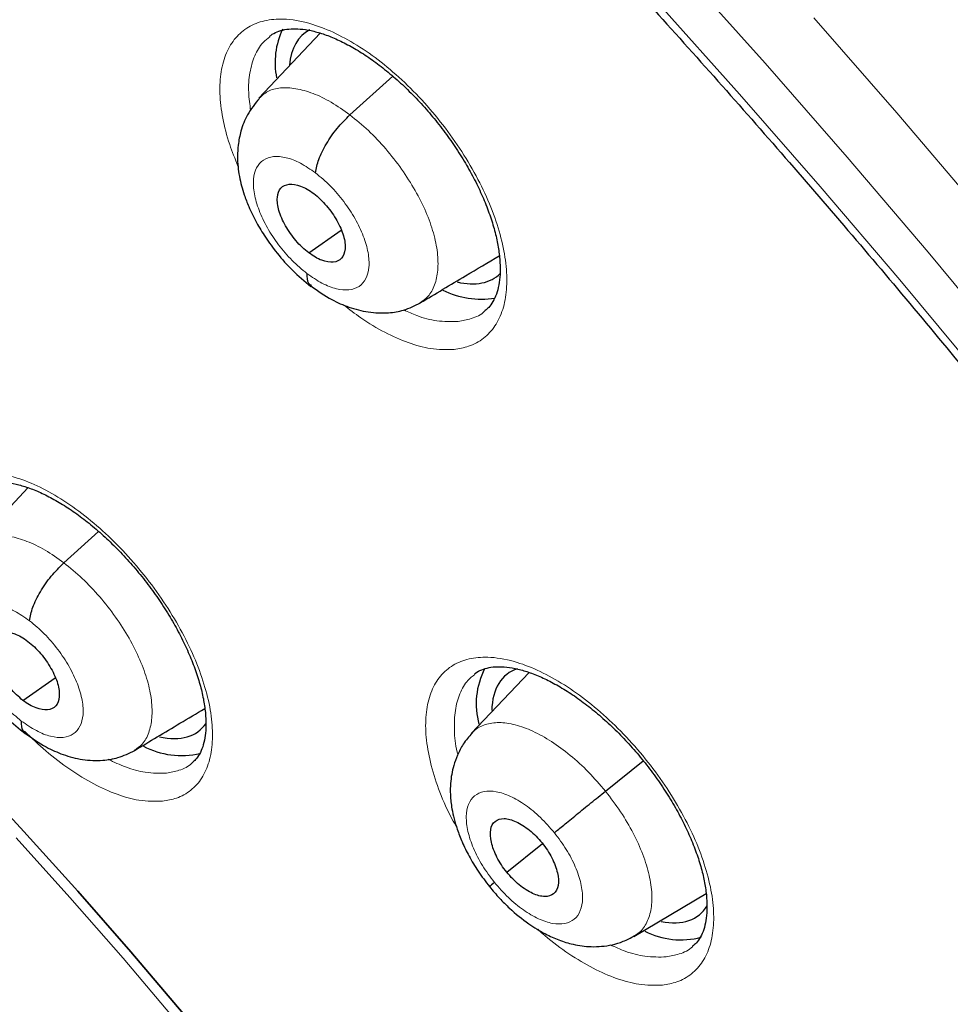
# Model space of a CAD drawing. Header units: millimetres. Extents: x 8 to 2385, y 12 to 2606.
# Tile 67 of 156: x 2195.41 to 2204.48, y 911.37 to 920.97. Entities that reach past the tile are written whole.
import ezdxf

# ---------------------------------------------------------------- set-up
doc = ezdxf.new("R2010")
doc.units = ezdxf.units.MM

msp = doc.modelspace()

# ---------------------------------------------------------------- linework, layer by layer
at = {"color": 7, "linetype": 'Continuous', "lineweight": 30}
for p, q in [((2198.3398, 920.8337), (2197.742, 920.2019)), ((2198.6292, 920.0381), (2199.0461, 920.4155)), ((2198.2275, 918.6947), (2198.5431, 918.9144)), ((2195.4931, 916.4065), (2194.9582, 915.8411)), ((2195.8429, 915.6752), (2196.1813, 915.9816)), ((2195.4449, 914.3348), (2195.7585, 914.5532)), ((2200.3739, 914.6073), (2199.8113, 914.0129)), ((2201.1181, 913.4502), (2201.4857, 913.7455)), ((2200.1566, 912.6612), (2200.5051, 912.94)), ((2201.3952, 912.0353), (2202.0977, 912.4552))]:
    msp.add_line(p, q, dxfattribs=at)
at = {"color": 252, "linetype": 'Continuous', "lineweight": 0, "flags": 128}
for points in [[(2205.0384, 917.7644), (2204.2603, 918.7006), (2203.4719, 919.6263), (2202.6737, 920.5411), (2201.8663, 921.4442)], [(2201.6282, 921.1299), (2202.4228, 920.2411), (2203.2083, 919.341), (2203.9841, 918.43), (2204.7498, 917.5087)], [(2203.1481, 920.9833), (2203.9543, 920.0594), (2204.7506, 919.1244)], [(2195.3785, 912.9973), (2195.9023, 912.4147), (2196.4192, 911.823), (2196.9286, 911.223), (2197.43, 910.6151), (2197.9229, 910), (2198.4069, 909.3782), (2198.8815, 908.7503), (2199.3462, 908.117), (2199.8006, 907.4788), (2200.2443, 906.8364), (2200.6768, 906.1903), (2201.0978, 905.5412), (2201.5068, 904.8897), (2201.9033, 904.2365), (2202.2872, 903.5821), (2202.6579, 902.9272), (2203.0151, 902.2724)]]:
    msp.add_lwpolyline(points, dxfattribs=at)
at = {"color": 7, "linetype": 'Continuous', "lineweight": 30, "flags": 128}
for points in [[(2194.9239, 913.632), (2195.4543, 913.0589), (2195.9782, 912.4762), (2196.4951, 911.8846), (2197.0045, 911.2845), (2197.5059, 910.6767), (2197.9988, 910.0615), (2198.4829, 909.4397), (2198.9575, 908.8118), (2199.4222, 908.1785), (2199.8767, 907.5403), (2200.3204, 906.8978), (2200.7529, 906.2517), (2201.1739, 905.6026), (2201.5829, 904.9511), (2201.9795, 904.2979), (2202.3634, 903.6435), (2202.7341, 902.9885), (2203.0914, 902.3337)], [(2203.0914, 902.3337), (2202.7341, 902.9885), (2202.3634, 903.6435), (2201.9795, 904.2979), (2201.5829, 904.9511), (2201.1739, 905.6026), (2200.7529, 906.2517), (2200.3204, 906.8978), (2199.8767, 907.5403), (2199.4222, 908.1785), (2198.9575, 908.8118), (2198.4829, 909.4397), (2197.9988, 910.0615), (2197.5059, 910.6767), (2197.0045, 911.2845), (2196.4951, 911.8846), (2195.9782, 912.4762), (2195.4543, 913.0589), (2194.9239, 913.632)]]:
    msp.add_lwpolyline(points, dxfattribs=at)
at = {"color": 7, "linetype": 'Continuous', "lineweight": 30}
for centre, radius, start, end in [((2198.6602, 920.5473), 0.76, 154.63953, 191.29539), ((2199.9118, 919.108), 0.8646, 244.05132, 278.65002), ((2200.617, 914.3005), 0.7579, 153.09546, 195.2122), ((2196.9906, 914.5905), 0.7938, 241.95193, 282.96624), ((2201.853, 912.7665), 0.7647, 242.61611, 284.91779)]:
    msp.add_arc(centre, radius, start, end, dxfattribs=at)
for centre, major_axis, ratio, start_param, end_param in [((2199.1252, 919.6499), (-0.9432, 1.1799), 0.459927, 6.186799, 6.735798), ((2199.1252, 919.6499), (-0.9432, 1.1799), 0.459927, 2.620592, 3.189742), ((2201.0921, 913.4151), (-0.9385, 1.1707), 0.459187, 6.107036, 6.783514), ((2196.2242, 915.211), (-0.9375, 1.1719), 0.459047, 2.625213, 3.282317), ((2201.0921, 913.4151), (-0.9385, 1.1707), 0.459187, 2.643557, 3.312572)]:
    msp.add_ellipse(centre, major_axis=major_axis, ratio=ratio, start_param=start_param, end_param=end_param, dxfattribs=at)
for points, knots in [([(2226.1685, 872.7143), (2226.2452, 872.7741), (2226.3958, 872.8915), (2226.5988, 873.0589), (2226.779, 873.2127), (2226.936, 873.3518), (2227.0821, 873.4855), (2227.2154, 873.6115), (2227.3411, 873.7338), (2227.4633, 873.8562), (2227.592, 873.9889), (2227.7245, 874.1302), (2227.8522, 874.2712), (2227.9673, 874.4022), (2228.0697, 874.5223), (2228.1862, 874.6624), (2228.3168, 874.825), (2228.464, 875.0163), (2228.6073, 875.2106), (2228.7488, 875.411), (2228.888, 875.617), (2229.0237, 875.8273), (2229.1553, 876.0407), (2229.2841, 876.2596), (2229.4157, 876.494), (2229.5547, 876.755), (2229.7034, 877.0513), (2229.862, 877.3895), (2230.0195, 877.7526), (2230.167, 878.1225), (2230.2956, 878.4718), (2230.3966, 878.7684), (2230.4739, 879.0101), (2230.5307, 879.1961), (2230.5785, 879.3594), (2230.6225, 879.5155), (2230.6736, 879.704), (2230.7362, 879.9478), (2230.81, 880.2574), (2230.8984, 880.6642), (2230.9927, 881.1598), (2231.084, 881.7341), (2231.1601, 882.3261), (2231.2139, 882.8657), (2231.2506, 883.348), (2231.2749, 883.7682), (2231.2915, 884.1811), (2231.3005, 884.5672), (2231.3037, 884.9061), (2231.3029, 885.1762), (2231.3006, 885.3829), (2231.2979, 885.5353), (2231.2948, 885.6736), (2231.2908, 885.8197), (2231.2851, 885.993), (2231.2759, 886.2271), (2231.2612, 886.5316), (2231.2382, 886.9129), (2231.2076, 887.3287), (2231.1638, 887.8317), (2231.1054, 888.3959), (2231.0324, 888.9929), (2230.957, 889.5381), (2230.8817, 890.0322), (2230.804, 890.5021), (2230.7092, 891.0374), (2230.5877, 891.6706), (2230.4282, 892.4307), (2230.2386, 893.2586), (2230.0152, 894.156), (2229.764, 895.0859), (2229.4853, 896.0438), (2229.1797, 897.0253), (2228.8338, 898.0656), (2228.4741, 899.0815), (2228.1116, 900.0515), (2227.762, 900.9458), (2227.4056, 901.8203), (2226.9996, 902.7792), (2226.5436, 903.8121), (2226.0378, 904.908), (2225.5419, 905.9407), (2225.0601, 906.9089), (2224.6088, 907.7873), (2224.1906, 908.5791), (2223.8075, 909.2876), (2223.4455, 909.9426), (2223.0928, 910.5686), (2222.7309, 911.1991), (2222.3416, 911.8646), (2221.904, 912.5979), (2221.4138, 913.4017), (2220.8665, 914.278), (2220.2742, 915.2032), (2219.635, 916.1762), (2218.9695, 917.1626), (2218.2796, 918.1586), (2217.5679, 919.16), (2216.8192, 920.186), (2216.0438, 921.2206), (2215.2524, 922.249), (2214.4491, 923.266), (2213.5331, 924.3959), (2212.4995, 925.6324), (2211.344, 926.9671), (2210.1718, 928.2741), (2209.0042, 929.5308), (2207.8436, 930.7373), (2206.6925, 931.894), (2205.742, 932.8168), (2205.0139, 933.5061), (2204.527, 933.9601), (2204.0856, 934.3659), (2203.6902, 934.7248), (2203.3414, 935.0378), (2203.0394, 935.3062), (2202.7844, 935.5308), (2202.5768, 935.7124), (2202.4166, 935.8518), (2202.3091, 935.9449), (2202.2253, 936.0173), (2202.1339, 936.096), (2201.9981, 936.2127), (2201.8169, 936.3676), (2201.6002, 936.5517), (2201.3587, 936.7553), (2201.0166, 937.0415), (2200.5617, 937.4174), (2199.9808, 937.8889), (2199.346, 938.3942), (2198.6725, 938.9187), (2197.9895, 939.4384), (2197.2899, 939.9585), (2196.5922, 940.4646), (2195.9012, 940.9531), (2195.2577, 941.3969), (2194.6613, 941.7986), (2194.102, 942.1669), (2193.5675, 942.5113), (2193.0458, 942.84), (2192.5699, 943.1334), (2192.1363, 943.3952), (2191.7471, 943.6265), (2191.4899, 943.7754), (2191.3641, 943.8483)], [0, 0, 0, 0, 0.004217, 0.008284, 0.012222, 0.015958, 0.01932, 0.022303, 0.025139, 0.027883, 0.031143, 0.034732, 0.038073, 0.041127, 0.043894, 0.046373, 0.050715, 0.054906, 0.059201, 0.0636, 0.068057, 0.072537, 0.07702, 0.081477, 0.086091, 0.091338, 0.09724, 0.103711, 0.111091, 0.117983, 0.124387, 0.130251, 0.133986, 0.137258, 0.140065, 0.142547, 0.145406, 0.149865, 0.155135, 0.161218, 0.17036, 0.179656, 0.189007, 0.198414, 0.204715, 0.211041, 0.217366, 0.223116, 0.228044, 0.232152, 0.234803, 0.236946, 0.238693, 0.240738, 0.243203, 0.246088, 0.250688, 0.256067, 0.262071, 0.267955, 0.27676, 0.285026, 0.291949, 0.298442, 0.304505, 0.31033, 0.319235, 0.32889, 0.339294, 0.350445, 0.362341, 0.373565, 0.385378, 0.397777, 0.410764, 0.421374, 0.431885, 0.442021, 0.451783, 0.465081, 0.47762, 0.4894, 0.500423, 0.51069, 0.519368, 0.527422, 0.534852, 0.541716, 0.548808, 0.556382, 0.564437, 0.573854, 0.583853, 0.594433, 0.605593, 0.617333, 0.628507, 0.64016, 0.652283, 0.664542, 0.676776, 0.688985, 0.701169, 0.717883, 0.734551, 0.751176, 0.767759, 0.783481, 0.799167, 0.814819, 0.821947, 0.828453, 0.834332, 0.839584, 0.844209, 0.848206, 0.851574, 0.854314, 0.856426, 0.857908, 0.858562, 0.859727, 0.86151, 0.863912, 0.866858, 0.870031, 0.873396, 0.88028, 0.88785, 0.896108, 0.905054, 0.914095, 0.922694, 0.932262, 0.941216, 0.949553, 0.957275, 0.964407, 0.97131, 0.978091, 0.98475, 0.989898, 0.995058, 1, 1, 1, 1]), ([(2183.0999, 936.4733), (2183.2232, 936.4017), (2183.5807, 936.1942), (2184.1748, 935.8387), (2184.8826, 935.4017), (2185.5928, 934.9492), (2186.3049, 934.4815), (2187.0188, 933.9989), (2187.7339, 933.5015), (2188.4499, 932.9896), (2189.1664, 932.4635), (2189.8832, 931.9234), (2190.5999, 931.3695), (2191.316, 930.8022), (2192.0313, 930.2217), (2192.7454, 929.6282), (2193.4579, 929.0222), (2194.1685, 928.4038), (2194.8768, 927.7734), (2195.5825, 927.1312), (2196.2853, 926.4777), (2196.9847, 925.8131), (2197.6805, 925.1376), (2198.3723, 924.4518), (2199.0597, 923.7558), (2199.7425, 923.0501), (2200.4203, 922.335), (2201.0927, 921.6107), (2201.7594, 920.8778), (2202.4202, 920.1365), (2203.0746, 919.3872), (2203.7224, 918.6302), (2204.3632, 917.866), (2204.9968, 917.0949), (2205.6227, 916.3173), (2206.2408, 915.5335), (2206.8507, 914.744), (2207.4521, 913.9491), (2208.0447, 913.1492), (2208.6282, 912.3447), (2209.2024, 911.5361), (2209.7669, 910.7236), (2210.3215, 909.9078), (2210.866, 909.0889), (2211.4, 908.2675), (2211.9233, 907.4438), (2212.4356, 906.6184), (2212.9367, 905.7915), (2213.4264, 904.9637), (2213.9044, 904.1353), (2214.3704, 903.3068), (2214.8243, 902.4784), (2215.2659, 901.6508), (2215.6948, 900.8242), (2216.111, 899.999), (2216.5142, 899.1757), (2216.9042, 898.3547), (2217.2808, 897.5364), (2217.6439, 896.7212), (2217.9933, 895.9094), (2218.3287, 895.1016), (2218.6502, 894.298), (2218.9574, 893.4991), (2219.2503, 892.7054), (2219.5287, 891.9171), (2219.7925, 891.1346), (2220.0416, 890.3585), (2220.2759, 889.589), (2220.4952, 888.8265), (2220.6995, 888.0715), (2220.8886, 887.3242), (2221.0626, 886.5851), (2221.2212, 885.8546), (2221.3646, 885.1329), (2221.4925, 884.4205), (2221.605, 883.7177), (2221.7021, 883.0249), (2221.7836, 882.3423), (2221.8496, 881.6704), (2221.9001, 881.0095), (2221.9351, 880.3598), (2221.9545, 879.7218), (2221.9585, 879.0956), (2221.9469, 878.4816), (2221.92, 877.8802), (2221.8776, 877.2915), (2221.8198, 876.7158), (2221.7468, 876.1534), (2221.6585, 875.6045), (2221.555, 875.0694), (2221.4364, 874.5483), (2221.3027, 874.0413), (2221.154, 873.5487), (2220.9904, 873.0707), (2220.8118, 872.6074), (2220.6185, 872.1591), (2220.4103, 871.7258), (2220.1874, 871.3077), (2219.9499, 870.9051), (2219.6976, 870.518), (2219.4309, 870.1466), (2219.1494, 869.7914), (2218.8539, 869.4517), (2218.5426, 869.1302), (2218.3197, 868.9133), (2218.1968, 868.8085), (2218.1867, 868.7999)], [0, 0, 0, 0, 0.005121, 0.0148455, 0.0245712, 0.0342984, 0.0440269, 0.0537567, 0.0634877, 0.07322, 0.0829533, 0.0926878, 0.1024234, 0.1121599, 0.1218973, 0.1316357, 0.1413749, 0.1511148, 0.1608555, 0.1705969, 0.1803389, 0.1900815, 0.1998246, 0.2095683, 0.2193123, 0.2290569, 0.2388017, 0.248547, 0.2582925, 0.2680382, 0.2777842, 0.2875303, 0.2972765, 0.3070229, 0.3167693, 0.3265157, 0.3362621, 0.3460084, 0.3557546, 0.3655006, 0.3752465, 0.3849921, 0.3947374, 0.4044825, 0.4142272, 0.4239714, 0.4337153, 0.4434587, 0.4532015, 0.4629438, 0.4726855, 0.4824265, 0.4921668, 0.5019063, 0.511645, 0.5213829, 0.5311198, 0.5408558, 0.5505908, 0.5603247, 0.5700574, 0.579789, 0.5895194, 0.5992484, 0.6089761, 0.6187024, 0.6284273, 0.6381507, 0.6478725, 0.6575928, 0.6673115, 0.6770286, 0.6867441, 0.696458, 0.7061704, 0.7158812, 0.7255907, 0.7352988, 0.7450058, 0.7547118, 0.764417, 0.7741219, 0.7838267, 0.7935318, 0.8032377, 0.812945, 0.8226544, 0.8323667, 0.842083, 0.8518043, 0.8615319, 0.8712671, 0.8810113, 0.8907661, 0.9005331, 0.910314, 0.9201102, 0.9299231, 0.939754, 0.9496034, 0.9594718, 0.9693586, 0.9792629, 0.9891827, 0.9991155, 1, 1, 1, 1]), ([(2197.8463, 920.8019), (2197.8503, 920.8058), (2197.8713, 920.826), (2197.9172, 920.8478), (2197.9904, 920.8705), (2198.0738, 920.8792), (2198.1691, 920.8746), (2198.277, 920.8551), (2198.3964, 920.8189), (2198.5239, 920.7659), (2198.6572, 920.6968), (2198.7942, 920.6116), (2198.9333, 920.511), (2199.0719, 920.3967), (2199.2083, 920.2697), (2199.3403, 920.1315), (2199.4663, 919.9843), (2199.5843, 919.8298), (2199.6928, 919.6701), (2199.7905, 919.5075), (2199.8759, 919.3444), (2199.948, 919.1828), (2200.0062, 919.0251), (2200.0499, 918.8741), (2200.0785, 918.7319), (2200.0929, 918.6002), (2200.0934, 918.4815), (2200.0809, 918.3785), (2200.0571, 918.2897), (2200.0231, 918.2169), (2199.9871, 918.1651), (2199.9576, 918.1417), (2199.9454, 918.1319)], [0, 0, 0, 0, 0.008889, 0.046837, 0.082176, 0.115943, 0.147968, 0.182086, 0.21605, 0.249853, 0.283971, 0.318416, 0.352763, 0.387408, 0.422239, 0.456939, 0.491888, 0.526868, 0.5616, 0.596581, 0.631464, 0.665898, 0.700649, 0.735166, 0.768927, 0.803156, 0.837155, 0.870351, 0.904229, 0.939093, 0.974703, 1, 1, 1, 1]), ([(2197.7472, 920.1995), (2197.7054, 920.1478), (2197.6289, 920.0531), (2197.5671, 919.8926), (2197.5393, 919.7552), (2197.5325, 919.637), (2197.5376, 919.5365), (2197.5515, 919.4406), (2197.5721, 919.3492), (2197.6019, 919.2502), (2197.6475, 919.131), (2197.715, 918.9927), (2197.808, 918.8392), (2197.9241, 918.6809), (2198.0732, 918.5117), (2198.1888, 918.4169), (2198.2501, 918.3667)], [0, 0, 0, 0, 0.102876, 0.188498, 0.257035, 0.309483, 0.359812, 0.405985, 0.450787, 0.49482, 0.552835, 0.632257, 0.705918, 0.791685, 0.889566, 1, 1, 1, 1]), ([(2198.2942, 919.4731), (2198.3022, 919.5156), (2198.3185, 919.6011), (2198.396, 919.7562), (2198.5021, 919.9112), (2198.5869, 919.9959), (2198.6292, 920.0381)], [0, 0, 0, 0, 0.248188, 0.499361, 0.750598, 1, 1, 1, 1]), ([(2198.2275, 918.6947), (2198.206, 918.7122), (2198.163, 918.7472), (2198.0826, 918.8341), (2197.9964, 918.957), (2197.9296, 919.1089), (2197.9143, 919.2406), (2197.9489, 919.3344), (2198.032, 919.372), (2198.1273, 919.3565), (2198.2118, 919.3179), (2198.2552, 919.2871), (2198.2769, 919.2716)], [0, 0, 0, 0, 0.062834, 0.125528, 0.25081, 0.375512, 0.499989, 0.624476, 0.749187, 0.874469, 0.937164, 1, 1, 1, 1]), ([(2198.2769, 919.2716), (2198.2984, 919.2541), (2198.3415, 919.2191), (2198.4219, 919.1322), (2198.5081, 919.0094), (2198.575, 918.8575), (2198.5902, 918.7258), (2198.5556, 918.6321), (2198.4726, 918.5944), (2198.3772, 918.6099), (2198.2927, 918.6485), (2198.2493, 918.6793), (2198.2275, 918.6947)], [0, 0, 0, 0, 0.062834, 0.125528, 0.250811, 0.375513, 0.49999, 0.624478, 0.749188, 0.874469, 0.937164, 1, 1, 1, 1]), ([(2199.3132, 918.2065), (2199.4615, 918.2951), (2199.7211, 918.4503), (2199.9747, 918.6019), (2200.0834, 918.6669)], [0, 0, 0, 0, 0.571067, 1, 1, 1, 1]), ([(2198.2103, 918.4933), (2198.2104, 918.4569), (2198.2104, 918.4025), (2198.2431, 918.3841), (2198.254, 918.378)], [0, 0, 0, 0, 0.668753, 1, 1, 1, 1]), ([(2198.2491, 918.3718), (2198.3167, 918.3246), (2198.4375, 918.24), (2198.6252, 918.1595), (2198.804, 918.1119), (2198.9931, 918.1044), (2199.166, 918.1331), (2199.2625, 918.1812), (2199.3159, 918.2079)], [0, 0, 0, 0, 0.198168, 0.354577, 0.529421, 0.701731, 0.834611, 1, 1, 1, 1]), ([(2188.5576, 917.0184), (2188.6471, 916.9483), (2188.9066, 916.745), (2189.3359, 916.3983), (2189.8449, 915.9743), (2190.3528, 915.5374), (2190.8589, 915.0884), (2191.3628, 914.6276), (2191.864, 914.1554), (2192.3619, 913.6723), (2192.8561, 913.1787), (2193.346, 912.6751), (2193.8312, 912.1621), (2194.3112, 911.64), (2194.7856, 911.1095), (2195.2538, 910.5709), (2195.7153, 910.0249), (2196.1698, 909.472), (2196.6168, 908.9127), (2197.0558, 908.3476), (2197.4865, 907.7771), (2197.9084, 907.202), (2198.321, 906.6226), (2198.7241, 906.0397), (2199.1171, 905.4538), (2199.4998, 904.8654), (2199.8717, 904.2752), (2200.2326, 903.6837), (2200.582, 903.0915), (2200.9197, 902.4992), (2201.2453, 901.9075), (2201.5584, 901.3168), (2201.859, 900.7279), (2202.1465, 900.1412), (2202.4209, 899.5574), (2202.6818, 898.9772), (2202.929, 898.401), (2203.1623, 897.8295), (2203.3816, 897.2634), (2203.5866, 896.703), (2203.7771, 896.1492), (2203.9531, 895.6024), (2204.1145, 895.0633), (2204.2611, 894.5323), (2204.3928, 894.0102), (2204.5096, 893.4974), (2204.6116, 892.9944), (2204.6986, 892.5019), (2204.7708, 892.0203), (2204.8281, 891.5502), (2204.8707, 891.092), (2204.8986, 890.6462), (2204.9121, 890.2133), (2204.9112, 889.7935), (2204.8961, 889.3875), (2204.867, 888.9954), (2204.8243, 888.6175), (2204.7679, 888.2542), (2204.6983, 887.9055), (2204.6156, 887.5717), (2204.52, 887.2526), (2204.4116, 886.9483), (2204.2904, 886.6587), (2204.1563, 886.3837), (2204.0093, 886.1229), (2203.8488, 885.8764), (2203.6746, 885.6438), (2203.4857, 885.4256), (2203.284, 885.2218), (2203.1382, 885.0997), (2203.0654, 885.0387)], [0, 0, 0, 0, 0.0077605, 0.0225082, 0.0372629, 0.0520254, 0.0667952, 0.0815715, 0.0963538, 0.1111415, 0.1259339, 0.1407306, 0.1555309, 0.1703342, 0.1851402, 0.1999482, 0.2147578, 0.2295684, 0.2443796, 0.2591908, 0.2740013, 0.2888107, 0.3036185, 0.3184242, 0.3332272, 0.348027, 0.362823, 0.3776148, 0.3924017, 0.4071832, 0.4219587, 0.4367275, 0.451489, 0.4662426, 0.4809875, 0.4957232, 0.5104488, 0.5251637, 0.5398671, 0.5545584, 0.5692368, 0.5839016, 0.5985523, 0.6131882, 0.6278088, 0.6424139, 0.6570033, 0.6715771, 0.6861357, 0.70068, 0.7152112, 0.7297313, 0.7442433, 0.7587509, 0.7732583, 0.7877708, 0.8022961, 0.8168443, 0.8314277, 0.8460616, 0.8607644, 0.8755581, 0.8904682, 0.9055234, 0.9207543, 0.9361914, 0.9518601, 0.967774, 0.9839253, 1, 1, 1, 1]), ([(2194.9852, 916.3923), (2194.9873, 916.3945), (2195.0073, 916.4143), (2195.0507, 916.4343), (2195.124, 916.4562), (2195.2048, 916.4634), (2195.298, 916.4576), (2195.404, 916.437), (2195.5217, 916.3997), (2195.6479, 916.3458), (2195.78, 916.276), (2195.9163, 916.1901), (2196.0547, 916.0889), (2196.1931, 915.9742), (2196.3294, 915.8468), (2196.4616, 915.7084), (2196.588, 915.5612), (2196.7067, 915.4069), (2196.8159, 915.2475), (2196.9147, 915.0853), (2197.0014, 914.9228), (2197.0748, 914.7619), (2197.1345, 914.6051), (2197.1798, 914.4552), (2197.2102, 914.3143), (2197.2263, 914.1839), (2197.2286, 914.0669), (2197.218, 913.9658), (2197.1964, 913.8792), (2197.1649, 913.8089), (2197.1312, 913.7592), (2197.1033, 913.7368), (2197.0915, 913.7272)], [0, 0, 0, 0, 0.005276, 0.047793, 0.082914, 0.116428, 0.148294, 0.182211, 0.216034, 0.249755, 0.283833, 0.318252, 0.3526, 0.387263, 0.422096, 0.456824, 0.491805, 0.526791, 0.561553, 0.596562, 0.631437, 0.665893, 0.70065, 0.735124, 0.76883, 0.803063, 0.836939, 0.869964, 0.903728, 0.938354, 0.973698, 1, 1, 1, 1]), ([(2194.9634, 915.8388), (2194.9218, 915.7873), (2194.8457, 915.693), (2194.7843, 915.5333), (2194.7566, 915.3962), (2194.7499, 915.2778), (2194.7552, 915.1772), (2194.7692, 915.0818), (2194.7897, 914.9918), (2194.8188, 914.8949), (2194.8634, 914.7777), (2194.9301, 914.6402), (2195.0229, 914.4863), (2195.1394, 914.3266), (2195.2898, 914.1553), (2195.4065, 914.0593), (2195.4684, 914.0084)], [0, 0, 0, 0, 0.102372, 0.187718, 0.256197, 0.308788, 0.359491, 0.405545, 0.449636, 0.492416, 0.549523, 0.628762, 0.702743, 0.789212, 0.888158, 1, 1, 1, 1]), ([(2195.5088, 915.111), (2195.5167, 915.1534), (2195.5327, 915.2387), (2195.6099, 915.3935), (2195.7158, 915.5485), (2195.8006, 915.633), (2195.8429, 915.6752)], [0, 0, 0, 0, 0.248328, 0.499416, 0.750539, 1, 1, 1, 1]), ([(2195.4449, 914.3348), (2195.4234, 914.3523), (2195.3804, 914.3874), (2195.3, 914.4742), (2195.2137, 914.597), (2195.1466, 914.7486), (2195.1309, 914.8801), (2195.1651, 914.9735), (2195.2477, 915.0108), (2195.3428, 914.9951), (2195.4271, 914.9563), (2195.4705, 914.9255), (2195.4922, 914.91)], [0, 0, 0, 0, 0.062834, 0.125529, 0.250812, 0.375514, 0.499991, 0.624476, 0.749185, 0.874468, 0.937164, 1, 1, 1, 1]), ([(2195.4922, 914.91), (2195.5137, 914.8925), (2195.5567, 914.8575), (2195.6371, 914.7706), (2195.7234, 914.6479), (2195.7906, 914.4962), (2195.8062, 914.3648), (2195.7721, 914.2714), (2195.6894, 914.2341), (2195.5943, 914.2498), (2195.5099, 914.2885), (2195.4666, 914.3194), (2195.4449, 914.3348)], [0, 0, 0, 0, 0.062834, 0.12553, 0.250813, 0.375514, 0.499992, 0.624477, 0.749186, 0.874468, 0.937164, 1, 1, 1, 1]), ([(2199.8426, 914.5902), (2199.8457, 914.5933), (2199.8653, 914.6124), (2199.9089, 914.6333), (2199.9803, 914.6561), (2200.0623, 914.6651), (2200.1564, 914.6611), (2200.2635, 914.6424), (2200.3823, 914.6071), (2200.5096, 914.5552), (2200.6429, 914.4874), (2200.7803, 914.4035), (2200.92, 914.3042), (2201.0597, 914.1913), (2201.1973, 914.0658), (2201.3308, 913.9289), (2201.4585, 913.7831), (2201.5785, 913.63), (2201.689, 913.4716), (2201.789, 913.3102), (2201.8768, 913.1482), (2201.9512, 912.9877), (2202.0119, 912.831), (2202.0581, 912.6807), (2202.0891, 912.5393), (2202.1058, 912.4082), (2202.1085, 912.2901), (2202.0981, 912.1876), (2202.0764, 912.0993), (2202.0444, 912.027), (2202.0092, 911.9745), (2201.9797, 911.9503), (2201.9667, 911.9396)], [0, 0, 0, 0, 0.007183, 0.045189, 0.080444, 0.11413, 0.14607, 0.180105, 0.214004, 0.247774, 0.28186, 0.316296, 0.350643, 0.385282, 0.420134, 0.454841, 0.489786, 0.524788, 0.559517, 0.594487, 0.629384, 0.663797, 0.698523, 0.733039, 0.766788, 0.80093, 0.834893, 0.868032, 0.901752, 0.936509, 0.971991, 1, 1, 1, 1]), ([(2196.5307, 913.8466), (2196.6791, 913.9353), (2196.9097, 914.0732), (2197.135, 914.2079), (2197.2153, 914.2559)], [0, 0, 0, 0, 0.64357, 1, 1, 1, 1]), ([(2195.4285, 914.134), (2195.4286, 914.0977), (2195.4288, 914.044), (2195.4612, 914.026), (2195.4717, 914.0201)], [0, 0, 0, 0, 0.677038, 1, 1, 1, 1]), ([(2195.4669, 914.014), (2195.5343, 913.9666), (2195.6549, 913.8819), (2195.8423, 913.801), (2196.0208, 913.7529), (2196.21, 913.7448), (2196.3832, 913.7732), (2196.4798, 913.8213), (2196.5334, 913.848)], [0, 0, 0, 0, 0.197852, 0.354107, 0.528867, 0.70126, 0.834328, 1, 1, 1, 1]), ([(2199.8184, 914.0169), (2199.7884, 913.9817), (2199.7326, 913.9159), (2199.6761, 913.8067), (2199.6403, 913.7073), (2199.6189, 913.6145), (2199.609, 913.5352), (2199.6063, 913.4658), (2199.6079, 913.3857), (2199.6222, 913.2601), (2199.6625, 913.1065), (2199.7225, 912.9512), (2199.7896, 912.8135), (2199.8774, 912.6648), (2199.9506, 912.5702), (2199.9887, 912.5209)], [0, 0, 0, 0, 0.091079, 0.170047, 0.236873, 0.291862, 0.347579, 0.38428, 0.419418, 0.506926, 0.634676, 0.712957, 0.800189, 0.895916, 1, 1, 1, 1]), ([(2200.6206, 913.0461), (2200.6485, 913.069), (2200.7045, 913.1152), (2200.8329, 913.2198), (2200.9773, 913.3369), (2201.0713, 913.4125), (2201.1181, 913.4502)], [0, 0, 0, 0, 0.2483941, 0.4994422, 0.750529, 1, 1, 1, 1]), ([(2200.1566, 912.6612), (2200.1385, 912.6849), (2200.1024, 912.7321), (2200.0456, 912.8322), (2199.9992, 912.9559), (2199.991, 913.0829), (2200.0367, 913.1653), (2200.1254, 913.1943), (2200.2466, 913.1611), (2200.357, 913.0905), (2200.4426, 913.0142), (2200.4812, 912.9691), (2200.5005, 912.9464)], [0, 0, 0, 0, 0.062835, 0.125528, 0.250809, 0.375516, 0.5, 0.624482, 0.74919, 0.874471, 0.937165, 1, 1, 1, 1]), ([(2200.5005, 912.9464), (2200.5185, 912.9228), (2200.5546, 912.8755), (2200.6114, 912.7755), (2200.6579, 912.6519), (2200.6661, 912.5249), (2200.6204, 912.4425), (2200.5317, 912.4134), (2200.4104, 912.4467), (2200.3, 912.5172), (2200.2144, 912.5935), (2200.1759, 912.6386), (2200.1566, 912.6612)], [0, 0, 0, 0, 0.062835, 0.125529, 0.25081, 0.375518, 0.500001, 0.624484, 0.749191, 0.874472, 0.937165, 1, 1, 1, 1]), ([(2200.0365, 912.5617), (2200.0154, 912.5442), (2199.9873, 912.5208), (2199.993, 912.5246), (2199.9944, 912.5255)], [0, 0, 0, 0, 0.749461, 1, 1, 1, 1]), ([(2199.9887, 912.5209), (2200.0206, 912.4826), (2200.0821, 912.4087), (2200.2092, 912.2837), (2200.3588, 912.1626), (2200.5205, 912.0635), (2200.6636, 911.9978), (2200.8133, 911.9516), (2200.9898, 911.9285), (2201.1546, 911.944), (2201.2953, 911.9853), (2201.3645, 912.0223), (2201.4003, 912.0414)], [0, 0, 0, 0, 0.084183, 0.162397, 0.301042, 0.415483, 0.504819, 0.59585, 0.707502, 0.841971, 0.918146, 1, 1, 1, 1])]:
    msp.add_open_spline(points, degree=3, knots=knots, dxfattribs=at)
at = {"color": 252, "linetype": 'Continuous', "lineweight": 0}
for points, knots in [([(2190.4192, 943.7573), (2191.4082, 943.1634), (2193.3861, 941.9756), (2196.3929, 939.869), (2199.3993, 937.5447), (2202.3861, 934.9967), (2205.3288, 932.2513), (2208.2046, 929.3284), (2210.991, 926.2513), (2213.6662, 923.0439), (2216.2092, 919.7314), (2218.6001, 916.3398), (2220.8202, 912.8956), (2222.852, 909.4258), (2224.6798, 905.9574), (2226.2892, 902.5178), (2227.6675, 899.1338), (2228.804, 895.8319), (2229.6898, 892.6379), (2230.318, 889.5769), (2230.6836, 886.6729), (2230.7838, 883.9486), (2230.6178, 881.4251), (2230.1865, 879.123), (2229.4955, 877.0574), (2228.5413, 875.2555), (2227.4455, 873.7973), (2226.5607, 873.0775), (2226.169, 872.7589)], [0, 0, 0, 0, 0.038768, 0.077537, 0.116305, 0.155073, 0.193842, 0.23261, 0.271379, 0.310147, 0.348915, 0.387684, 0.426452, 0.46522, 0.503989, 0.542757, 0.581526, 0.620294, 0.659062, 0.697831, 0.736599, 0.775367, 0.814136, 0.852904, 0.891672, 0.930441, 0.969209, 1, 1, 1, 1]), ([(2199.6435, 917.753), (2199.692, 917.7612), (2199.7994, 917.7793), (2199.9351, 917.856), (2200.0481, 917.9765), (2200.1233, 918.138), (2200.1606, 918.3334), (2200.1572, 918.5589), (2200.1148, 918.8066), (2200.0331, 919.0705), (2199.9158, 919.3422), (2199.7651, 919.6144), (2199.5866, 919.8793), (2199.3842, 920.1291), (2199.1646, 920.3573), (2198.9335, 920.5567), (2198.6976, 920.7229), (2198.4635, 920.8497), (2198.2194, 920.9421), (2197.9927, 920.9801), (2197.7934, 920.962), (2197.6357, 920.9004), (2197.5107, 920.7942), (2197.4205, 920.6479), (2197.3693, 920.4642), (2197.3566, 920.2497), (2197.3858, 920.0092), (2197.4446, 919.7702), (2197.5104, 919.6099), (2197.5391, 919.5397)], [0, 0, 0, 0, 0.030717, 0.067987, 0.105258, 0.142571, 0.179884, 0.2172, 0.254515, 0.291791, 0.329067, 0.36628, 0.403493, 0.440647, 0.477801, 0.514925, 0.55205, 0.589187, 0.626325, 0.672535, 0.709834, 0.747132, 0.784429, 0.821726, 0.859045, 0.896363, 0.93367, 0.970977, 1, 1, 1, 1]), ([(2197.6623, 920.0811), (2197.6541, 920.1403), (2197.6356, 920.2725), (2197.6499, 920.4521), (2197.6974, 920.6166), (2197.7645, 920.7342), (2197.8263, 920.7813), (2197.8489, 920.7985)], [0, 0, 0, 0, 0.184861, 0.412915, 0.64097, 0.8689, 1, 1, 1, 1]), ([(2197.7437, 920.1999), (2197.7704, 920.2241), (2197.8275, 920.276), (2197.9509, 920.3068), (2198.1003, 920.3007), (2198.2677, 920.2527), (2198.4465, 920.1685), (2198.5683, 920.0816), (2198.6292, 920.0381)], [0, 0, 0, 0, 0.149287, 0.319359, 0.489453, 0.659607, 0.829686, 1, 1, 1, 1]), ([(2198.6292, 920.0381), (2198.6897, 919.989), (2198.8106, 919.891), (2198.9812, 919.709), (2199.1358, 919.5116), (2199.2688, 919.3029), (2199.3741, 919.0916), (2199.448, 918.8857), (2199.4864, 918.6939), (2199.4902, 918.5223), (2199.4589, 918.3779), (2199.4009, 918.2686), (2199.3389, 918.2279), (2199.3112, 918.2098)], [0, 0, 0, 0, 0.092705, 0.185285, 0.277904, 0.37049, 0.463064, 0.555559, 0.648004, 0.740572, 0.833142, 0.925591, 1, 1, 1, 1]), ([(2198.2103, 918.4933), (2198.1616, 918.5338), (2198.0641, 918.615), (2197.9314, 918.7708), (2197.8205, 918.9387), (2197.7391, 919.1103), (2197.6927, 919.2729), (2197.6844, 919.416), (2197.7148, 919.5294), (2197.7817, 919.6056), (2197.8807, 919.6396), (2198.0049, 919.6283), (2198.1463, 919.5752), (2198.2449, 919.5072), (2198.2942, 919.4731)], [0, 0, 0, 0, 0.083336, 0.16667, 0.250004, 0.333339, 0.41667, 0.500002, 0.583336, 0.666665, 0.750002, 0.833337, 0.916667, 1, 1, 1, 1]), ([(2198.2942, 919.4731), (2198.3429, 919.4325), (2198.4404, 919.3513), (2198.573, 919.1955), (2198.684, 919.0277), (2198.7655, 918.8562), (2198.812, 918.6936), (2198.8205, 918.5507), (2198.7901, 918.4373), (2198.7232, 918.3611), (2198.6241, 918.327), (2198.4997, 918.3383), (2198.3583, 918.3911), (2198.2596, 918.4592), (2198.2103, 918.4933)], [0, 0, 0, 0, 0.083335, 0.16667, 0.250005, 0.333341, 0.416668, 0.500001, 0.583332, 0.666663, 0.749997, 0.833331, 0.916664, 1, 1, 1, 1]), ([(2198.5671, 918.1894), (2198.6226, 918.1455), (2198.7559, 918.0402), (2198.9696, 917.9142), (2199.1987, 917.8131), (2199.4304, 917.7491), (2199.5687, 917.7516), (2199.6435, 917.753)], [0, 0, 0, 0, 0.145903, 0.350313, 0.554865, 0.759419, 1, 1, 1, 1]), ([(2199.682, 918.0258), (2199.6146, 918.0245), (2199.4899, 918.0223), (2199.3078, 918.0678), (2199.1967, 918.119), (2199.1546, 918.1384)], [0, 0, 0, 0, 0.421827, 0.780476, 1, 1, 1, 1]), ([(2199.9461, 918.1315), (2199.9443, 918.1295), (2199.9089, 918.0909), (2199.8211, 918.0521), (2199.7253, 918.0339), (2199.682, 918.0258)], [0, 0, 0, 0, 0.028576, 0.561124, 1, 1, 1, 1]), ([(2196.8041, 913.3527), (2196.8502, 913.3606), (2196.9538, 913.3783), (2197.0843, 913.4533), (2197.1927, 913.5723), (2197.2632, 913.7321), (2197.2959, 913.9258), (2197.2881, 914.1492), (2197.2417, 914.3951), (2197.1564, 914.657), (2197.0362, 914.9271), (2196.8832, 915.1978), (2196.7029, 915.4616), (2196.4994, 915.7105), (2196.2794, 915.9383), (2196.0486, 916.1374), (2195.8137, 916.3036), (2195.5813, 916.4308), (2195.3397, 916.5238), (2195.1165, 916.5626), (2194.9212, 916.5455), (2194.768, 916.4851), (2194.6476, 916.3802), (2194.5621, 916.2356), (2194.5155, 916.0537), (2194.5076, 915.8411), (2194.5398, 915.6026), (2194.6111, 915.346), (2194.7062, 915.1023), (2194.7904, 914.9466), (2194.8258, 914.881)], [0, 0, 0, 0, 0.028965, 0.064979, 0.100993, 0.13703, 0.173066, 0.209103, 0.245139, 0.281155, 0.317171, 0.353154, 0.389136, 0.425088, 0.461039, 0.496975, 0.532911, 0.568854, 0.604797, 0.649572, 0.685601, 0.721629, 0.757657, 0.793685, 0.829724, 0.865763, 0.901795, 0.937828, 0.973834, 1, 1, 1, 1]), ([(2194.9599, 915.8391), (2194.9864, 915.8631), (2195.0431, 915.9146), (2195.1659, 915.945), (2195.3148, 915.9385), (2195.4818, 915.8901), (2195.6603, 915.8058), (2195.782, 915.7187), (2195.8429, 915.6752)], [0, 0, 0, 0, 0.148991, 0.319122, 0.489276, 0.659488, 0.829627, 1, 1, 1, 1]), ([(2195.8429, 915.6752), (2195.9033, 915.6261), (2196.0241, 915.5281), (2196.1947, 915.3461), (2196.3495, 915.1488), (2196.4827, 914.9402), (2196.5883, 914.7292), (2196.6626, 914.5237), (2196.7015, 914.3322), (2196.7058, 914.161), (2196.675, 914.017), (2196.6177, 913.9082), (2196.5561, 913.8679), (2196.5287, 913.8499)], [0, 0, 0, 0, 0.092721, 0.185316, 0.277952, 0.370554, 0.463144, 0.555655, 0.648116, 0.7407, 0.833286, 0.925751, 1, 1, 1, 1]), ([(2195.4285, 914.134), (2195.3798, 914.1746), (2195.2823, 914.2558), (2195.1497, 914.4116), (2195.0385, 914.5793), (2194.9568, 914.7506), (2194.91, 914.913), (2194.9012, 915.0556), (2194.9311, 915.1687), (2194.9976, 915.2445), (2195.0961, 915.2782), (2195.22, 915.2666), (2195.3611, 915.2133), (2195.4595, 915.1451), (2195.5088, 915.111)], [0, 0, 0, 0, 0.083336, 0.16667, 0.250005, 0.333339, 0.41667, 0.500002, 0.583336, 0.666665, 0.750002, 0.833337, 0.916667, 1, 1, 1, 1]), ([(2195.5088, 915.111), (2195.5575, 915.0704), (2195.6548, 914.9891), (2195.7876, 914.8334), (2195.8988, 914.6657), (2195.9805, 914.4945), (2196.0274, 914.3322), (2196.0363, 914.1896), (2196.0064, 914.0766), (2195.9399, 914.0007), (2195.8413, 913.967), (2195.7174, 913.9786), (2195.5762, 914.0317), (2195.4777, 914.0999), (2195.4285, 914.134)], [0, 0, 0, 0, 0.083333, 0.166663, 0.249997, 0.333334, 0.416662, 0.499996, 0.583328, 0.666659, 0.749994, 0.833329, 0.916664, 1, 1, 1, 1]), ([(2201.673, 911.5614), (2201.7206, 911.5696), (2201.8266, 911.588), (2201.9599, 911.6644), (2202.0704, 911.7845), (2202.1427, 911.9452), (2202.1768, 912.1395), (2202.1701, 912.3635), (2202.1243, 912.6094), (2202.0391, 912.8713), (2201.9187, 913.1409), (2201.765, 913.4108), (2201.5838, 913.6736), (2201.379, 913.9212), (2201.1574, 914.1476), (2200.9247, 914.3453), (2200.6876, 914.51), (2200.4529, 914.6356), (2200.2086, 914.727), (2199.9825, 914.7643), (2199.7845, 914.7457), (2199.6288, 914.6841), (2199.5062, 914.5781), (2199.4188, 914.4326), (2199.3706, 914.2499), (2199.3615, 914.0367), (2199.393, 913.7979), (2199.464, 913.5415), (2199.557, 913.3028), (2199.6388, 913.1523), (2199.6716, 913.0918)], [0, 0, 0, 0, 0.029474, 0.065564, 0.101655, 0.137764, 0.173873, 0.209968, 0.246063, 0.28212, 0.318175, 0.354184, 0.390193, 0.426166, 0.46214, 0.498106, 0.534073, 0.570063, 0.606053, 0.650905, 0.687008, 0.723111, 0.759214, 0.795317, 0.831425, 0.867533, 0.903618, 0.939703, 0.975744, 1, 1, 1, 1]), ([(2199.6804, 913.8084), (2199.6783, 913.8162), (2199.6551, 913.9006), (2199.6432, 914.0477), (2199.6494, 914.2407), (2199.6955, 914.4034), (2199.7606, 914.5214), (2199.8222, 914.5689), (2199.8453, 914.5867)], [0, 0, 0, 0, 0.0216292, 0.2342751, 0.447076, 0.6598782, 0.8726616, 1, 1, 1, 1]), ([(2199.8148, 914.0093), (2199.8226, 914.0196), (2199.8557, 914.0632), (2199.9449, 914.1035), (2200.0785, 914.1259), (2200.2368, 914.103), (2200.41, 914.0403), (2200.5923, 913.9388), (2200.7759, 913.8036), (2200.9559, 913.6409), (2201.064, 913.5138), (2201.1181, 913.4502)], [0, 0, 0, 0, 0.037048, 0.157413, 0.277619, 0.39789, 0.518262, 0.638649, 0.759079, 0.879457, 1, 1, 1, 1]), ([(2195.4599, 914.0353), (2195.5289, 913.9689), (2195.6728, 913.8306), (2195.9016, 913.6583), (2196.1356, 913.5148), (2196.3627, 913.4144), (2196.5928, 913.349), (2196.7296, 913.3514), (2196.8041, 913.3527)], [0, 0, 0, 0, 0.150577, 0.31402, 0.477463, 0.640969, 0.804476, 1, 1, 1, 1]), ([(2196.8425, 913.6268), (2196.7755, 913.6256), (2196.6524, 913.6234), (2196.4574, 913.6751), (2196.3324, 913.7342), (2196.2758, 913.761)], [0, 0, 0, 0, 0.395299, 0.725869, 1, 1, 1, 1]), ([(2197.0926, 913.7265), (2197.0919, 913.7256), (2197.0589, 913.6888), (2196.9756, 913.6523), (2196.8836, 913.6347), (2196.8425, 913.6268)], [0, 0, 0, 0, 0.013008, 0.560045, 1, 1, 1, 1]), ([(2200.0365, 912.5617), (2199.9961, 912.6157), (2199.9153, 912.7238), (2199.8277, 912.8958), (2199.7728, 913.0603), (2199.7562, 913.2076), (2199.7785, 913.3273), (2199.8382, 913.4114), (2199.9313, 913.4542), (2200.0515, 913.4524), (2200.1906, 913.4068), (2200.3388, 913.3197), (2200.4877, 913.1984), (2200.5763, 913.0969), (2200.6206, 913.0461)], [0, 0, 0, 0, 0.083336, 0.16667, 0.250005, 0.333339, 0.416673, 0.500003, 0.583336, 0.666668, 0.750003, 0.833337, 0.916667, 1, 1, 1, 1]), ([(2201.1181, 913.4502), (2201.169, 913.3839), (2201.2705, 913.2513), (2201.3923, 913.0403), (2201.4868, 912.8313), (2201.5489, 912.6301), (2201.5754, 912.4457), (2201.5662, 912.284), (2201.5182, 912.1553), (2201.4589, 912.0727), (2201.4068, 912.0472), (2201.3921, 912.04)], [0, 0, 0, 0, 0.119325, 0.238487, 0.3577, 0.476872, 0.596028, 0.715083, 0.834076, 0.953225, 1, 1, 1, 1]), ([(2200.6206, 913.0461), (2200.661, 912.992), (2200.7417, 912.884), (2200.8295, 912.7121), (2200.8845, 912.5476), (2200.9011, 912.4004), (2200.879, 912.2807), (2200.8193, 912.1967), (2200.7261, 912.154), (2200.6059, 912.1555), (2200.4667, 912.2012), (2200.3184, 912.2882), (2200.1693, 912.4093), (2200.0808, 912.5109), (2200.0365, 912.5617)], [0, 0, 0, 0, 0.083333, 0.166663, 0.249997, 0.333332, 0.416664, 0.499997, 0.583327, 0.666661, 0.749995, 0.83333, 0.916664, 1, 1, 1, 1]), ([(2200.458, 912.1065), (2200.481, 912.0851), (2200.5797, 911.9933), (2200.7626, 911.8621), (2200.9986, 911.7189), (2201.2282, 911.6203), (2201.4602, 911.5566), (2201.5982, 911.5597), (2201.673, 911.5614)], [0, 0, 0, 0, 0.055181, 0.237345, 0.41951, 0.601835, 0.784161, 1, 1, 1, 1]), ([(2201.7103, 911.836), (2201.6429, 911.8345), (2201.5186, 911.8318), (2201.3312, 911.8785), (2201.2146, 911.9318), (2201.1671, 911.9535)], [0, 0, 0, 0, 0.412252, 0.760506, 1, 1, 1, 1]), ([(2201.9676, 911.9391), (2201.9665, 911.9379), (2201.9326, 911.9004), (2201.8471, 911.8626), (2201.7528, 911.8443), (2201.7103, 911.836)], [0, 0, 0, 0, 0.016815, 0.558027, 1, 1, 1, 1])]:
    msp.add_open_spline(points, degree=3, knots=knots, dxfattribs=at)

doc.saveas('drawing.dxf')
